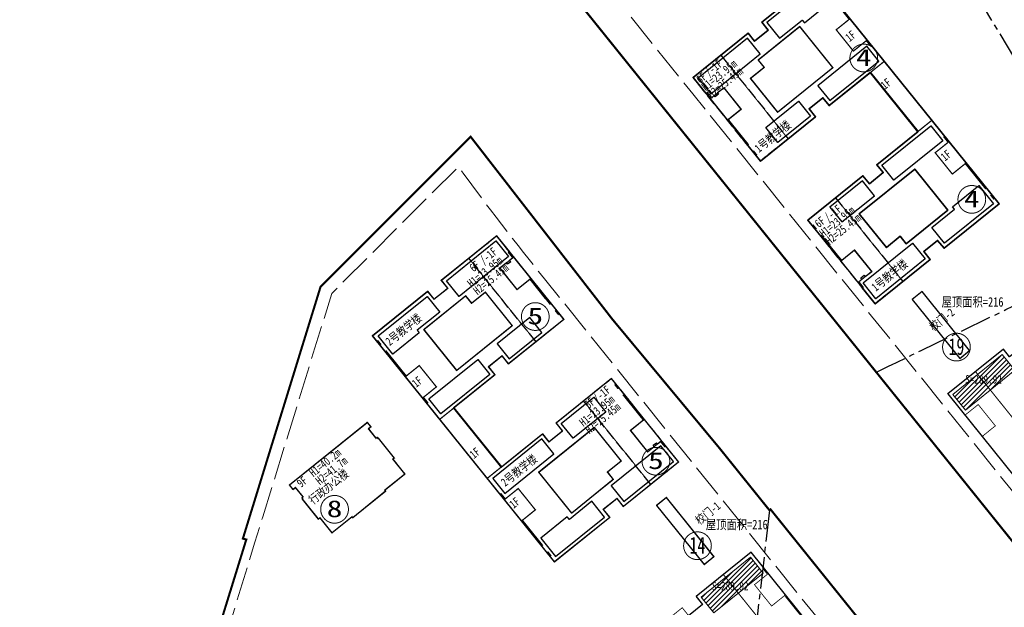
# Model space of a CAD drawing. Header units: millimetres. Extents: x 38389465 to 38395088, y 2473666 to 2480744.
# Tile 36 of 256: x 38393515 to 38393983, y 2476234 to 2476513. Entities that reach past the tile are written whole.
import ezdxf
from ezdxf.enums import TextEntityAlignment as Align

# ---------------------------------------------------------------- set-up
doc = ezdxf.new("R2010")
doc.units = ezdxf.units.MM
doc.header["$LTSCALE"] = 2
for name, pattern in [('0', [0]), ('CENTER2', [1.125, 0.75, -0.125, 0.125, -0.125]), ('DASH', [0.35, 0.25, -0.1]), ('X2', [10, 8, -2])]:
    doc.linetypes.add(name, pattern=pattern)
doc.layers.add('0核算', color=6, linetype='CONTINUOUS', plot=False)
for name, color, linetype in [('MJZJ', 7, 'CONTINUOUS'), ('w-二期建筑', 40, 'CONTINUOUS'), ('w-文字', 7, 'CONTINUOUS'), ('w-楼栋号', 4, 'CONTINUOUS'), ('w-用地红线', 1, 'CONTINUOUS'), ('一期建筑轮廓', 4, 'CONTINUOUS'), ('建筑占地', 3, 'CONTINUOUS'), ('远期建筑', 141, 'CONTINUOUS')]:
    doc.layers.add(name, color=color, linetype=linetype)
for name, color, linetype, lineweight in [('w-地下室边线', 5, 'CONTINUOUS', 9), ('w-屋顶绿化线', 126, 'CONTINUOUS', 9), ('建筑控制线', 6, '0', 9)]:
    doc.layers.add(name, color=color, linetype=linetype, lineweight=lineweight)
doc.styles.add('HZTXT', font='txt', dxfattribs={"width": 0.8})
doc.styles.add('中等线体', font='txt', dxfattribs={"width": 0.8})
doc.styles.add('宋体', font='txt', dxfattribs={"width": 0.8, "height": 8})
pattern_1 = [(45, (0, 0), (-1.1313708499, 1.1313708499), [])]

# ---------------------------------------------------------------- blocks, each defined once
blk = doc.blocks.new('fA$C7AE81329')
at = {"layer": '一期建筑轮廓', "const_width": 0.6, "flags": 128}
for points in [[(0, 138), (0, 134.5), (0.5, 134.5), (0.5, 132.4), (0, 132.4), (0, 128.2), (0.5, 128.2), (0.5, 113.6), (0, 113.6), (0, 113), (8.4, 113), (8.4, 100), (0, 100), (0, 99.5), (0.5, 99.5), (0.5, 96.8), (0, 96.8), (0, 87), (33.6, 87), (33.6, 91.85), (42, 91.85), (42, 87), (75.6, 87), (75.6, 90.5), (75.1, 90.5), (75.1, 92.6), (75.6, 92.6), (75.6, 96.8), (75.1, 96.8), (75.1, 111.4), (75.6, 111.4), (75.6, 112), (67.2, 112), (67.2, 125), (75.6, 125), (75.6, 125.5), (75.1, 125.5), (75.1, 128.2), (75.6, 128.2), (75.6, 138), (42, 138), (42, 133.15), (33.6, 133.15), (33.6, 138)], [(0, 138), (0, 99.5), (0.5, 99.5), (0.5, 96.8), (0, 96.8), (0, 96.8), (0, 96.8), (0, 87), (33.6, 87), (33.6, 91.85), (42, 91.85), (42, 87), (75.6, 87), (75.6, 100), (75.1, 100), (75.1, 111.4), (75.6, 111.4), (75.6, 112), (67.2, 112), (67.2, 125), (75.6, 125), (75.6, 125.5), (75.1, 125.5), (75.1, 128.2), (75.6, 128.2), (75.6, 138), (42, 138), (42, 133.15), (33.6, 133.15), (33.6, 138)], [(46.27, 120.5), (46.27, 125), (20.9, 125), (20.9, 100), (54.7, 100), (54.7, 120.5), (54.7, 120.5), (54.7, 120.5)], [(0, 87), (8.4, 87), (8.4, 51), (0, 51)], [(0, 0), (0, 3.5), (0.5, 3.5), (0.5, 5.6), (0, 5.6), (0, 9.8), (0.5, 9.8), (0.5, 24.4), (0, 24.4), (0, 25), (8.4, 25), (8.4, 38), (0, 38), (0, 38.5), (0.5, 38.5), (0.5, 41.2), (0, 41.2), (0, 51), (33.6, 51), (33.6, 46.15), (42, 46.15), (42, 51), (75.6, 51), (75.6, 47.5), (75.1, 47.5), (75.1, 45.4), (75.6, 45.4), (75.6, 41.2), (75.1, 41.2), (75.1, 26.6), (75.6, 26.6), (75.6, 26), (67.2, 26), (67.2, 13), (75.6, 13), (75.6, 12.5), (75.1, 12.5), (75.1, 9.8), (75.6, 9.8), (75.6, 0), (42, 0), (42, 4.85), (33.6, 4.85), (33.6, 0)], [(0, 0), (0, 38.5), (0.5, 38.5), (0.5, 41.2), (0, 41.2), (0, 41.2), (0, 41.2), (0, 51), (33.6, 51), (33.6, 46.15), (42, 46.15), (42, 51), (75.6, 51), (75.6, 38), (75.1, 38), (75.1, 26.6), (75.6, 26.6), (75.6, 26), (67.2, 26), (67.2, 13), (75.6, 13), (75.6, 12.5), (75.1, 12.5), (75.1, 9.8), (75.6, 9.8), (75.6, 0), (42, 0), (42, 4.85), (33.6, 4.85), (33.6, 0)], [(46.27, 17.5), (46.27, 13), (20.9, 13), (20.9, 38), (54.7, 38), (54.7, 17.5), (54.7, 17.5), (54.7, 17.5)]]:
    blk.add_lwpolyline(points, close=True, dxfattribs=at)
for points in [[(75.6, 125), (75.6, 112)], [(75.6, 26), (75.6, 13)]]:
    blk.add_lwpolyline(points, dxfattribs=at)
blk = doc.blocks.new('fuasiuikahnba')
at = {"layer": '一期建筑轮廓', "const_width": 0.6, "flags": 128}
for points in [[(0, 138), (0, 134.5), (0.5, 134.5), (0.5, 132.4), (0, 132.4), (0, 128.2), (0.5, 128.2), (0.5, 113.6), (0, 113.6), (0, 113), (8.4, 113), (8.4, 100), (0, 100), (0, 99.5), (0.5, 99.5), (0.5, 96.8), (0, 96.8), (0, 87), (33.6, 87), (33.6, 91.85), (42, 91.85), (42, 87), (75.6, 87), (75.6, 90.5), (75.1, 90.5), (75.1, 92.6), (75.6, 92.6), (75.6, 96.8), (75.1, 96.8), (75.1, 111.4), (75.6, 111.4), (75.6, 112), (67.2, 112), (67.2, 125), (75.6, 125), (75.6, 125.5), (75.1, 125.5), (75.1, 128.2), (75.6, 128.2), (75.6, 138), (42, 138), (42, 133.15), (33.6, 133.15), (33.6, 138)], [(0, 138), (0, 99.5), (0.5, 99.5), (0.5, 96.8), (0, 96.8), (0, 96.8), (0, 96.8), (0, 87), (33.6, 87), (33.6, 91.85), (42, 91.85), (42, 87), (75.6, 87), (75.6, 100), (75.1, 100), (75.1, 111.4), (75.6, 111.4), (75.6, 112), (67.2, 112), (67.2, 125), (75.6, 125), (75.6, 125.5), (75.1, 125.5), (75.1, 128.2), (75.6, 128.2), (75.6, 138), (42, 138), (42, 133.15), (33.6, 133.15), (33.6, 138)], [(46.27, 120.5), (46.27, 125), (20.9, 125), (20.9, 100), (54.7, 100), (54.7, 120.5), (54.7, 120.5), (54.7, 120.5)], [(0, 87), (8.4, 87), (8.4, 51), (0, 51)], [(0, 0), (0, 3.5), (0.5, 3.5), (0.5, 5.6), (0, 5.6), (0, 9.8), (0.5, 9.8), (0.5, 24.4), (0, 24.4), (0, 25), (8.4, 25), (8.4, 38), (0, 38), (0, 38.5), (0.5, 38.5), (0.5, 41.2), (0, 41.2), (0, 51), (33.6, 51), (33.6, 46.15), (42, 46.15), (42, 51), (75.6, 51), (75.6, 47.5), (75.1, 47.5), (75.1, 45.4), (75.6, 45.4), (75.6, 41.2), (75.1, 41.2), (75.1, 26.6), (75.6, 26.6), (75.6, 26), (67.2, 26), (67.2, 13), (75.6, 13), (75.6, 12.5), (75.1, 12.5), (75.1, 9.8), (75.6, 9.8), (75.6, 0), (42, 0), (42, 4.85), (33.6, 4.85), (33.6, 0)], [(0, 0), (0, 38.5), (0.5, 38.5), (0.5, 41.2), (0, 41.2), (0, 41.2), (0, 41.2), (0, 51), (33.6, 51), (33.6, 46.15), (42, 46.15), (42, 51), (75.6, 51), (75.6, 38), (75.1, 38), (75.1, 26.6), (75.6, 26.6), (75.6, 26), (67.2, 26), (67.2, 13), (75.6, 13), (75.6, 12.5), (75.1, 12.5), (75.1, 9.8), (75.6, 9.8), (75.6, 0), (42, 0), (42, 4.85), (33.6, 4.85), (33.6, 0)], [(46.27, 17.5), (46.27, 13), (20.9, 13), (20.9, 38), (54.7, 38), (54.7, 17.5), (54.7, 17.5), (54.7, 17.5)]]:
    blk.add_lwpolyline(points, close=True, dxfattribs=at)
for points in [[(75.6, 125), (75.6, 112)], [(75.6, 26), (75.6, 13)]]:
    blk.add_lwpolyline(points, dxfattribs=at)

msp = doc.modelspace()

# ---------------------------------------------------------------- hatches: boundary and pattern name
at = {"layer": 'MJZJ', "linetype": 'ByBlock'}
h = msp.add_hatch(dxfattribs=at)
h.set_pattern_fill('411B', color=256, scale=2, style=0)
h.set_pattern_definition(pattern_1)
h.paths.add_polyline_path([(38393982.21, 2476353.942), (38393958.686, 2476335.004), (38393964.706, 2476327.526), (38393988.23, 2476346.465)])
h = msp.add_hatch(dxfattribs=at)
h.set_pattern_fill('411B', color=256, scale=2, style=0)
h.set_pattern_definition(pattern_1)
h.paths.add_polyline_path([(38393839.048, 2476238.691), (38393862.572, 2476257.629), (38393868.592, 2476250.151), (38393845.068, 2476231.213)])

# ---------------------------------------------------------------- linework, layer by layer
at = {"layer": '0核算'}
for points in [[(38393894.16, 2476533.006), (38393867.988, 2476511.936), (38393871.03, 2476508.158), (38393864.487, 2476502.89), (38393861.445, 2476506.668), (38393835.273, 2476485.597), (38393867.256, 2476445.871), (38393893.428, 2476466.942), (38393890.386, 2476470.72), (38393896.929, 2476475.988), (38393899.971, 2476472.21), (38393919.444, 2476487.888), (38393942.02, 2476459.846), (38393922.547, 2476444.169), (38393925.588, 2476440.391), (38393919.045, 2476435.123), (38393916.004, 2476438.901), (38393889.832, 2476417.83), (38393921.814, 2476378.105), (38393947.986, 2476399.175), (38393944.945, 2476402.953), (38393951.488, 2476408.221), (38393954.529, 2476404.443), (38393980.701, 2476425.514)], [(38393835.273, 2476485.597), (38393861.445, 2476506.668), (38393864.487, 2476502.89), (38393871.03, 2476508.158), (38393867.988, 2476511.936), (38393894.16, 2476533.006), (38393980.701, 2476425.514), (38393954.529, 2476404.443), (38393951.488, 2476408.221), (38393944.945, 2476402.953), (38393947.986, 2476399.175), (38393921.814, 2476378.105), (38393915.669, 2476385.738), (38393916.058, 2476386.052), (38393914.051, 2476388.544), (38393915.531, 2476389.736), (38393915.03, 2476390.359), (38393916.587, 2476391.613), (38393917.089, 2476390.99), (38393920.205, 2476393.498), (38393912.052, 2476403.624), (38393905.899, 2476398.67), (38393898.562, 2476407.784), (38393898.172, 2476407.47), (38393889.832, 2476417.83), (38393916.004, 2476438.901), (38393919.045, 2476435.123), (38393925.588, 2476440.391), (38393922.547, 2476444.169), (38393942.02, 2476459.846), (38393919.444, 2476487.888), (38393899.971, 2476472.21), (38393896.929, 2476475.988), (38393890.386, 2476470.72), (38393893.428, 2476466.942), (38393867.256, 2476445.871), (38393858.915, 2476456.231), (38393859.305, 2476456.545), (38393851.967, 2476465.658), (38393858.121, 2476470.612), (38393849.968, 2476480.739), (38393846.853, 2476478.23), (38393847.354, 2476477.607), (38393845.797, 2476476.353), (38393845.295, 2476476.976), (38393843.815, 2476475.784), (38393841.808, 2476478.277), (38393841.419, 2476477.963)], [(38393862.527, 2476485.072), (38393875.383, 2476469.104), (38393901.711, 2476490.301), (38393886.033, 2476509.774), (38393866.271, 2476493.864), (38393869.093, 2476490.359)], [(38393927.119, 2476404.842), (38393914.264, 2476420.811), (38393940.592, 2476442.007), (38393956.269, 2476422.534), (38393936.508, 2476406.624), (38393933.686, 2476410.129)], [(38393643.469, 2476292.02), (38393680.39, 2476321.745), (38393682.146, 2476319.564), (38393680.977, 2476318.623), (38393684.552, 2476314.183), (38393685.097, 2476314.622), (38393685.474, 2476314.155), (38393685.629, 2476314.28), (38393693.28, 2476304.777), (38393692.579, 2476304.213), (38393696.906, 2476298.838), (38393698.286, 2476297.124), (38393688.783, 2476289.474), (38393689.159, 2476289.006), (38393673.58, 2476276.464), (38393673.204, 2476276.932), (38393663.701, 2476269.281), (38393657.995, 2476276.369), (38393657.293, 2476275.805), (38393649.643, 2476285.308), (38393649.799, 2476285.433), (38393649.422, 2476285.9), (38393649.968, 2476286.339), (38393646.393, 2476290.779), (38393645.225, 2476289.839)]]:
    msp.add_lwpolyline(points, close=True, dxfattribs=at)
at = {"layer": '0核算', "color": 3}
for points in [[(38393893.668, 2476530.428), (38393870.378, 2476511.677), (38393876.399, 2476504.2), (38393887.148, 2476512.854), (38393888.151, 2476511.608), (38393900.692, 2476521.704)], [(38393861.187, 2476504.278), (38393837.663, 2476485.339), (38393843.684, 2476477.861), (38393867.207, 2476496.8)], [(38393900.229, 2476474.6), (38393923.519, 2476493.351), (38393917.812, 2476500.439), (38393894.522, 2476481.689)], [(38393869.83, 2476461.809), (38393885.331, 2476474.289), (38393891.037, 2476467.2), (38393875.537, 2476454.721)], [(38393924.937, 2476443.911), (38393948.227, 2476462.661), (38393953.934, 2476455.573), (38393930.644, 2476436.822)], [(38393905.952, 2476416.943), (38393921.452, 2476429.422), (38393915.746, 2476436.511), (38393900.245, 2476424.031)], [(38393978.077, 2476425.584), (38393954.787, 2476406.833), (38393948.767, 2476414.311), (38393959.516, 2476422.965), (38393958.513, 2476424.212), (38393971.054, 2476434.308)], [(38393718.022, 2476389.017), (38393741.546, 2476407.955), (38393747.566, 2476400.478), (38393724.042, 2476381.539)], [(38393945.596, 2476399.434), (38393922.072, 2476380.495), (38393916.052, 2476387.973), (38393939.576, 2476406.911)], [(38393685.541, 2476362.866), (38393708.831, 2476381.617), (38393714.851, 2476374.139), (38393704.102, 2476365.485), (38393705.105, 2476364.239), (38393692.564, 2476354.142)], [(38393757.667, 2476371.507), (38393742.166, 2476359.028), (38393747.873, 2476351.94), (38393763.373, 2476364.419)], [(38393738.681, 2476344.54), (38393715.391, 2476325.789), (38393709.684, 2476332.877), (38393732.974, 2476351.628)], [(38393793.788, 2476326.641), (38393778.287, 2476314.161), (38393772.581, 2476321.25), (38393788.081, 2476333.729)], [(38393763.389, 2476313.85), (38393740.099, 2476295.099), (38393745.806, 2476288.011), (38393769.096, 2476306.762)], [(38393802.431, 2476284.173), (38393825.955, 2476303.111), (38393819.935, 2476310.589), (38393796.411, 2476291.65)], [(38393769.95, 2476258.022), (38393793.24, 2476276.773), (38393787.219, 2476284.25), (38393776.47, 2476275.596), (38393775.467, 2476276.843), (38393762.926, 2476266.746)]]:
    msp.add_lwpolyline(points, close=True, dxfattribs=at)
at = {"layer": '0核算', "linetype": 'DASH', "ltscale": 10}
for points in [[(38393835.273, 2476485.597), (38393848.437, 2476496.195), (38393880.42, 2476456.47), (38393867.256, 2476445.871)], [(38393889.832, 2476417.83), (38393902.996, 2476428.428), (38393934.978, 2476388.703), (38393921.814, 2476378.105)]]:
    msp.add_lwpolyline(points, close=True, dxfattribs=at)
at = {"layer": '0核算', "color": 6}
for points in [[(38393682.917, 2476362.936), (38393709.089, 2476384.007), (38393712.13, 2476380.229), (38393718.673, 2476385.497), (38393715.632, 2476389.275), (38393741.804, 2476410.346), (38393747.95, 2476402.712), (38393747.56, 2476402.399), (38393749.567, 2476399.906), (38393748.087, 2476398.714), (38393748.589, 2476398.091), (38393747.031, 2476396.837), (38393746.529, 2476397.46), (38393743.413, 2476394.952), (38393751.566, 2476384.826), (38393757.719, 2476389.78), (38393765.056, 2476380.666), (38393765.446, 2476380.98), (38393773.786, 2476370.62), (38393747.614, 2476349.549), (38393744.573, 2476353.327), (38393738.03, 2476348.059), (38393741.071, 2476344.282), (38393721.754, 2476328.729), (38393721.598, 2476328.604), (38393744.174, 2476300.562), (38393763.647, 2476316.24), (38393766.689, 2476312.462), (38393773.232, 2476317.73), (38393770.19, 2476321.508), (38393796.362, 2476342.579), (38393804.703, 2476332.219), (38393804.314, 2476331.905), (38393811.651, 2476322.792), (38393805.497, 2476317.838), (38393813.65, 2476307.712), (38393816.765, 2476310.22), (38393816.264, 2476310.843), (38393817.822, 2476312.097), (38393818.323, 2476311.474), (38393819.803, 2476312.666), (38393821.81, 2476310.173), (38393822.199, 2476310.487), (38393828.345, 2476302.853), (38393802.173, 2476281.782), (38393799.132, 2476285.56), (38393792.589, 2476280.292), (38393795.63, 2476276.515), (38393769.458, 2476255.444)], [(38393773.786, 2476370.62), (38393760.623, 2476360.022), (38393747.614, 2476349.549), (38393744.573, 2476353.327), (38393738.03, 2476348.059), (38393741.071, 2476344.282), (38393721.598, 2476328.604), (38393744.174, 2476300.562), (38393763.647, 2476316.24), (38393766.689, 2476312.462), (38393773.232, 2476317.73), (38393770.19, 2476321.508), (38393796.362, 2476342.579), (38393828.345, 2476302.853), (38393815.181, 2476292.255), (38393802.173, 2476281.782), (38393799.132, 2476285.56), (38393792.589, 2476280.292), (38393795.63, 2476276.515), (38393769.458, 2476255.444), (38393682.917, 2476362.936), (38393709.089, 2476384.007), (38393712.13, 2476380.229), (38393718.673, 2476385.497), (38393715.632, 2476389.275), (38393741.804, 2476410.346)], [(38393707.349, 2476365.917), (38393727.11, 2476381.826), (38393729.932, 2476378.321), (38393736.499, 2476383.608), (38393749.354, 2476367.64), (38393723.027, 2476346.443)], [(38393788.235, 2476319.346), (38393801.091, 2476303.378), (38393794.525, 2476298.091), (38393797.347, 2476294.586), (38393777.585, 2476278.676), (38393761.907, 2476298.15)]]:
    msp.add_lwpolyline(points, close=True, dxfattribs=at)
at = {"layer": '0核算', "color": 6, "linetype": 'DASH', "ltscale": 10}
for points in [[(38393728.64, 2476399.747), (38393741.804, 2476410.346), (38393773.786, 2476370.62), (38393760.623, 2476360.022)], [(38393783.199, 2476331.981), (38393796.362, 2476342.579), (38393828.345, 2476302.853), (38393815.181, 2476292.255)]]:
    msp.add_lwpolyline(points, close=True, dxfattribs=at)
at = {"layer": 'w-二期建筑', "ltscale": 5, "const_width": 0.4, "flags": 128}
for points in [[(38393988.286, 2476295.537), (38394014.692, 2476316.795), (38394011.651, 2476320.573), (38394017.726, 2476325.465), (38394020.768, 2476321.687), (38394048.654, 2476344.137), (38394016.672, 2476383.863), (38393988.786, 2476361.412), (38393991.764, 2476357.713), (38393985.689, 2476352.821), (38393982.71, 2476356.521), (38393956.304, 2476335.263)], [(38393879.137, 2476239.756), (38393872.594, 2476234.489), (38393864.442, 2476244.615), (38393870.985, 2476249.882)]]:
    msp.add_lwpolyline(points, close=True, dxfattribs=at)
for points in [[(38393972.615, 2476315.016), (38393978.918, 2476320.09), (38393970.766, 2476330.216), (38393964.463, 2476325.142)], [(38393888.279, 2476227.603), (38393879.124, 2476238.975), (38393879.513, 2476239.289), (38393879.137, 2476239.756), (38393872.594, 2476234.489), (38393864.442, 2476244.615), (38393870.985, 2476249.882), (38393870.671, 2476250.272), (38393870.282, 2476249.958), (38393868.589, 2476252.062), (38393868.978, 2476252.375), (38393862.833, 2476260.009), (38393836.66, 2476238.939), (38393839.701, 2476235.161), (38393833.158, 2476229.893), (38393830.117, 2476233.671), (38393803.944, 2476212.601)], [(38393886.273, 2476230.095), (38393879.124, 2476238.975), (38393879.513, 2476239.289), (38393879.137, 2476239.756), (38393872.594, 2476234.489), (38393864.442, 2476244.615), (38393870.985, 2476249.882), (38393870.671, 2476250.272), (38393870.282, 2476249.958), (38393868.589, 2476252.062), (38393868.978, 2476252.375), (38393862.833, 2476260.009), (38393836.66, 2476238.939), (38393839.701, 2476235.161), (38393833.158, 2476229.893), (38393830.117, 2476233.671), (38393803.944, 2476212.601)], [(38393879.137, 2476239.756), (38393870.985, 2476249.882)]]:
    msp.add_lwpolyline(points, dxfattribs=at)
at = {"layer": 'w-二期建筑', "ltscale": 5, "flags": 128}
for points in [[(38393964.305, 2476293.433), (38393957.406, 2476302.002)], [(38393895.086, 2476251.83), (38393901.989, 2476243.265)]]:
    msp.add_lwpolyline(points, dxfattribs=at)
at = {"layer": 'w-地下室边线', "linetype": 'DASH', "ltscale": 5, "const_width": 0.5, "flags": 128}
for points in [[(38393835.273, 2476485.607), (38393848.437, 2476496.205), (38393880.42, 2476456.48), (38393867.256, 2476445.882)], [(38393889.832, 2476417.84), (38393902.996, 2476428.438), (38393934.978, 2476388.713), (38393921.814, 2476378.115)], [(38393741.804, 2476410.356), (38393728.64, 2476399.758), (38393760.623, 2476360.032), (38393773.786, 2476370.63)], [(38394001.453, 2476306.147), (38393988.288, 2476295.548), (38393956.306, 2476335.274), (38393969.47, 2476345.872)], [(38393796.362, 2476342.589), (38393783.199, 2476331.991), (38393815.181, 2476292.265), (38393828.345, 2476302.863)], [(38393862.836, 2476260.022), (38393849.672, 2476249.424), (38393936.214, 2476141.932), (38393949.377, 2476152.53)]]:
    msp.add_lwpolyline(points, close=True, dxfattribs=at)
at = {"layer": 'w-屋顶绿化线'}
for points in [[(38393893.668, 2476530.428), (38393870.378, 2476511.677), (38393876.399, 2476504.2), (38393887.148, 2476512.854), (38393888.151, 2476511.608), (38393900.692, 2476521.704)], [(38393861.187, 2476504.278), (38393837.663, 2476485.339), (38393843.684, 2476477.861), (38393867.207, 2476496.8)], [(38393900.229, 2476474.6), (38393923.519, 2476493.351), (38393917.812, 2476500.439), (38393894.522, 2476481.689)], [(38393869.83, 2476461.809), (38393885.331, 2476474.289), (38393891.037, 2476467.2), (38393875.537, 2476454.721)], [(38393924.937, 2476443.911), (38393948.227, 2476462.661), (38393953.934, 2476455.573), (38393930.644, 2476436.822)], [(38393905.952, 2476416.943), (38393921.452, 2476429.422), (38393915.746, 2476436.511), (38393900.245, 2476424.031)], [(38393978.079, 2476425.583), (38393954.789, 2476406.832), (38393948.769, 2476414.31), (38393959.518, 2476422.964), (38393958.515, 2476424.21), (38393971.055, 2476434.307)], [(38393718.022, 2476389.017), (38393741.546, 2476407.955), (38393747.566, 2476400.478), (38393724.042, 2476381.539)], [(38393945.596, 2476399.434), (38393922.072, 2476380.495), (38393916.052, 2476387.973), (38393939.576, 2476406.911)], [(38393685.541, 2476362.866), (38393708.831, 2476381.617), (38393714.851, 2476374.139), (38393704.102, 2476365.485), (38393705.105, 2476364.239), (38393692.564, 2476354.142)], [(38393757.667, 2476371.507), (38393742.166, 2476359.028), (38393747.873, 2476351.94), (38393763.373, 2476364.419)], [(38393738.681, 2476344.54), (38393715.391, 2476325.789), (38393709.684, 2476332.877), (38393732.974, 2476351.628)], [(38393982.21, 2476353.942), (38393958.686, 2476335.004), (38393964.706, 2476327.526), (38393988.23, 2476346.465)], [(38393793.788, 2476326.641), (38393778.287, 2476314.161), (38393772.581, 2476321.25), (38393788.081, 2476333.729)], [(38393763.389, 2476313.85), (38393740.099, 2476295.099), (38393745.806, 2476288.011), (38393769.096, 2476306.762)], [(38393802.431, 2476284.173), (38393825.955, 2476303.111), (38393819.935, 2476310.589), (38393796.411, 2476291.65)], [(38393769.95, 2476258.022), (38393793.24, 2476276.773), (38393787.219, 2476284.25), (38393776.47, 2476275.596), (38393775.467, 2476276.843), (38393762.926, 2476266.746)], [(38393839.048, 2476238.691), (38393862.572, 2476257.629), (38393868.592, 2476250.151), (38393845.068, 2476231.213)]]:
    msp.add_lwpolyline(points, close=True, dxfattribs=at)
at = {"layer": 'w-楼栋号', "color": 3, "linetype": 'Continuous', "const_width": 0.471}
for points in [[(38393922.983, 2476494.846, 1), (38393909.806, 2476494.846, 1)], [(38393974.316, 2476427.691, 1), (38393961.14, 2476427.691, 1)], [(38393766.874, 2476372.023, 1), (38393753.698, 2476372.023, 1)], [(38393824.183, 2476303.285, 1), (38393811.006, 2476303.285, 1)], [(38393671.484, 2476280.434, 1), (38393658.307, 2476280.434, 1)], [(38393843.95, 2476263.13, 1), (38393830.774, 2476263.13, 1)]]:
    msp.add_lwpolyline(points, format="xyb", close=True, dxfattribs=at)
at = {"layer": 'w-楼栋号', "linetype": 'Continuous', "const_width": 0.471}
msp.add_lwpolyline([(38393967.022, 2476357.506, 1), (38393953.846, 2476357.506, 1)], format="xyb", close=True, dxfattribs=at)
at = {"layer": 'w-用地红线', "linetype": 'CENTER2', "ltscale": 10, "const_width": 1, "flags": 128}
for points in [[(38393859.738, 2476708.042), (38393859.731, 2476708.053), (38393855.932, 2476714.364), (38393874.694, 2476721.66), (38393893.701, 2476728.288), (38393894.11, 2476728.423), (38393894.714, 2476728.621), (38393895.317, 2476728.818), (38393895.922, 2476729.015), (38393896.526, 2476729.211), (38393897.131, 2476729.407), (38393897.736, 2476729.602), (38393898.342, 2476729.796), (38393898.948, 2476729.99), (38393899.554, 2476730.183), (38393900.146, 2476730.371), (38393900.754, 2476730.563), (38393901.361, 2476730.755), (38393901.969, 2476730.946), (38393902.577, 2476731.137), (38393903.186, 2476731.327), (38393903.795, 2476731.516), (38393904.404, 2476731.705), (38393905.014, 2476731.893), (38393905.624, 2476732.081), (38393906.234, 2476732.269), (38393906.845, 2476732.456), (38393907.456, 2476732.642), (38393908.068, 2476732.828), (38393908.679, 2476733.013), (38393909.292, 2476733.198), (38393909.904, 2476733.382), (38393910.517, 2476733.566), (38393911.13, 2476733.749), (38393911.744, 2476733.932), (38393912.357, 2476734.115), (38393912.972, 2476734.296), (38393913.586, 2476734.478), (38393914.201, 2476734.659), (38393914.816, 2476734.839), (38393915.432, 2476735.019), (38393916.048, 2476735.198), (38393916.664, 2476735.377), (38393917.28, 2476735.556), (38393917.897, 2476735.734), (38393918.514, 2476735.912), (38393918.736, 2476735.976), (38393919.132, 2476736.089), (38393919.75, 2476736.266), (38393920.368, 2476736.442), (38393920.986, 2476736.618), (38393921.605, 2476736.793), (38393922.224, 2476736.968), (38393922.844, 2476737.143), (38393923.463, 2476737.317), (38393924.083, 2476737.49), (38393924.704, 2476737.664), (38393925.324, 2476737.837), (38393925.945, 2476738.009), (38393926.566, 2476738.181), (38393927.188, 2476738.353), (38393927.81, 2476738.524), (38393928.432, 2476738.695), (38393929.055, 2476738.865), (38393929.677, 2476739.035), (38393930.3, 2476739.205), (38393930.924, 2476739.374), (38393931.547, 2476739.543), (38393932.171, 2476739.711), (38393932.796, 2476739.879), (38393933.42, 2476740.047), (38393934.045, 2476740.214), (38393934.67, 2476740.381), (38393935.295, 2476740.548), (38393935.921, 2476740.714), (38393936.547, 2476740.88), (38393937.173, 2476741.046), (38393937.8, 2476741.211), (38393938.427, 2476741.376), (38393939.054, 2476741.541), (38393939.681, 2476741.705), (38393940.309, 2476741.869), (38393940.937, 2476742.032), (38393941.565, 2476742.195), (38393942.194, 2476742.358), (38393942.822, 2476742.521), (38393943.451, 2476742.683), (38393944.081, 2476742.845), (38393944.71, 2476743.007), (38393945.34, 2476743.168), (38393945.97, 2476743.329), (38393946.601, 2476743.49), (38393947.231, 2476743.65), (38393947.862, 2476743.81), (38393948.493, 2476743.97), (38393949.125, 2476744.13), (38393949.756, 2476744.289), (38393950.388, 2476744.448), (38393951.021, 2476744.607), (38393952.286, 2476744.924), (38393952.919, 2476745.082), (38393954.186, 2476745.397), (38393954.819, 2476745.554), (38393956.088, 2476745.868), (38393956.722, 2476746.024), (38393957.992, 2476746.337), (38393958.627, 2476746.493), (38393959.898, 2476746.803), (38393960.534, 2476746.959), (38393961.807, 2476747.268), (38393963.081, 2476747.577), (38393964.355, 2476747.885), (38393965.631, 2476748.193), (38393966.907, 2476748.499), (38393968.185, 2476748.805), (38393969.463, 2476749.11), (38393970.742, 2476749.415), (38393972.022, 2476749.719), (38393973.303, 2476750.022), (38393974.585, 2476750.325), (38393975.868, 2476750.628), (38393977.152, 2476750.929), (38393978.436, 2476751.231), (38393978.718, 2476751.297), (38393977.403, 2476745.188), (38393977.622, 2476744.214), (38393977.805, 2476743.398), (38394027.164, 2476759.929), (38394049.89, 2476766.158), (38394051.537, 2476766.609), (38394060.229, 2476768.991), (38394060.245, 2476768.995), (38394090.226, 2476776.725), (38394099.166, 2476779.03), (38394102.337, 2476779.759), (38394105.816, 2476780.559), (38394107.426, 2476780.828), (38394114.984, 2476782.631), (38394119.236, 2476783.646), (38394151.974, 2476791.174), (38394153.282, 2476785.541), (38394154.25, 2476781.373), (38394154.775, 2476779.114), (38394155.37, 2476776.553), (38394156.453, 2476771.89), (38394157.481, 2476767.465), (38394182.809, 2476658.41), (38394185.122, 2476648.453), (38394185.79, 2476645.579), (38394186.026, 2476644.562), (38394186.146, 2476644.046), (38394198.773, 2476589.681), (38394200.426, 2476582.562), (38394201.969, 2476575.92), (38394222.454, 2476487.718), (38394227.127, 2476467.601), (38394227.897, 2476464.286), (38394228.416, 2476462.048), (38394241.257, 2476406.764), (38394244.481, 2476392.882), (38394245.041, 2476390.47), (38394252.412, 2476358.736), (38394257.574, 2476336.509), (38394259.938, 2476326.33), (38394260.94, 2476317.138), (38394239.964, 2476296.526), (38394131.858, 2476190.294), (38394123.042, 2476181.631), (38394114.409, 2476173.148), (38394086.333, 2476145.558), (38394079.444, 2476153.247), (38394070.015, 2476163.772), (38394056.053, 2476180.035), (38394054.085, 2476182.327), (38394052.332, 2476184.458), (38394038.549, 2476201.212), (38394034.403, 2476206.362), (38393935.313, 2476329.445), (38393930.063, 2476335.965), (38393922.31, 2476345.596), (38393869.791, 2476410.832), (38393856.47, 2476427.378), (38393823.475, 2476468.362), (38393725.829, 2476589.651), (38393724.689, 2476591.066), (38393716.817, 2476605.057), (38393714.119, 2476620.79), (38393714.219, 2476621.3), (38393715.742, 2476629.054), (38393717.85, 2476639.783), (38393720.125, 2476643.137), (38393722.231, 2476646.243), (38393728.516, 2476655.51), (38393744.622, 2476665.876), (38393802.231, 2476687.655), (38393859.735, 2476708.047)], [(38393859.738, 2476708.042), (38393859.731, 2476708.053), (38393855.932, 2476714.364), (38393874.694, 2476721.66), (38393893.701, 2476728.288), (38393894.11, 2476728.423), (38393894.714, 2476728.621), (38393895.317, 2476728.818), (38393895.922, 2476729.015), (38393896.526, 2476729.211), (38393897.131, 2476729.407), (38393897.736, 2476729.602), (38393898.342, 2476729.796), (38393898.948, 2476729.99), (38393899.554, 2476730.183), (38393900.146, 2476730.371), (38393900.754, 2476730.563), (38393901.361, 2476730.755), (38393901.969, 2476730.946), (38393902.577, 2476731.137), (38393903.186, 2476731.327), (38393903.795, 2476731.516), (38393904.404, 2476731.705), (38393905.014, 2476731.893), (38393905.624, 2476732.081), (38393906.234, 2476732.269), (38393906.845, 2476732.456), (38393907.456, 2476732.642), (38393908.068, 2476732.828), (38393908.679, 2476733.013), (38393909.292, 2476733.198), (38393909.904, 2476733.382), (38393910.517, 2476733.566), (38393911.13, 2476733.749), (38393911.744, 2476733.932), (38393912.357, 2476734.115), (38393912.972, 2476734.296), (38393913.586, 2476734.478), (38393914.201, 2476734.659), (38393914.816, 2476734.839), (38393915.432, 2476735.019), (38393916.048, 2476735.198), (38393916.664, 2476735.377), (38393917.28, 2476735.556), (38393917.897, 2476735.734), (38393918.514, 2476735.912), (38393918.736, 2476735.976), (38393919.132, 2476736.089), (38393919.75, 2476736.266), (38393920.368, 2476736.442), (38393920.986, 2476736.618), (38393921.605, 2476736.793), (38393922.224, 2476736.968), (38393922.844, 2476737.143), (38393923.463, 2476737.317), (38393924.083, 2476737.49), (38393924.704, 2476737.664), (38393925.324, 2476737.837), (38393925.945, 2476738.009), (38393926.566, 2476738.181), (38393927.188, 2476738.353), (38393927.81, 2476738.524), (38393928.432, 2476738.695), (38393929.055, 2476738.865), (38393929.677, 2476739.035), (38393930.3, 2476739.205), (38393930.924, 2476739.374), (38393931.547, 2476739.543), (38393932.171, 2476739.711), (38393932.796, 2476739.879), (38393933.42, 2476740.047), (38393934.045, 2476740.214), (38393934.67, 2476740.381), (38393935.295, 2476740.548), (38393935.921, 2476740.714), (38393936.547, 2476740.88), (38393937.173, 2476741.046), (38393937.8, 2476741.211), (38393938.427, 2476741.376), (38393939.054, 2476741.541), (38393939.681, 2476741.705), (38393940.309, 2476741.869), (38393940.937, 2476742.032), (38393941.565, 2476742.195), (38393942.194, 2476742.358), (38393942.822, 2476742.521), (38393943.451, 2476742.683), (38393944.081, 2476742.845), (38393944.71, 2476743.007), (38393945.34, 2476743.168), (38393945.97, 2476743.329), (38393946.601, 2476743.49), (38393947.231, 2476743.65), (38393947.862, 2476743.81), (38393948.493, 2476743.97), (38393949.125, 2476744.13), (38393949.756, 2476744.289), (38393950.388, 2476744.448), (38393951.021, 2476744.607), (38393952.286, 2476744.924), (38393952.919, 2476745.082), (38393954.186, 2476745.397), (38393954.819, 2476745.554), (38393956.088, 2476745.868), (38393956.722, 2476746.024), (38393957.992, 2476746.337), (38393958.627, 2476746.493), (38393959.898, 2476746.803), (38393960.534, 2476746.959), (38393961.807, 2476747.268), (38393963.081, 2476747.577), (38393964.355, 2476747.885), (38393965.631, 2476748.193), (38393966.907, 2476748.499), (38393968.185, 2476748.805), (38393969.463, 2476749.11), (38393970.742, 2476749.415), (38393972.022, 2476749.719), (38393973.303, 2476750.022), (38393974.585, 2476750.325), (38393975.868, 2476750.628), (38393977.152, 2476750.929), (38393978.436, 2476751.231), (38393978.718, 2476751.297), (38393977.403, 2476745.188), (38393977.622, 2476744.214), (38393977.805, 2476743.398), (38394027.164, 2476759.929), (38394049.89, 2476766.158), (38394051.537, 2476766.609), (38394060.229, 2476768.991), (38394060.245, 2476768.995), (38394090.226, 2476776.725), (38394099.166, 2476779.03), (38394102.337, 2476779.759), (38394105.816, 2476780.559), (38394107.426, 2476780.828), (38394114.984, 2476782.631), (38394119.236, 2476783.646), (38394151.974, 2476791.174), (38394153.282, 2476785.541), (38394154.25, 2476781.373), (38394154.775, 2476779.114), (38394155.37, 2476776.553), (38394156.453, 2476771.89), (38394157.481, 2476767.465), (38394182.809, 2476658.41), (38394185.122, 2476648.453), (38394185.79, 2476645.579), (38394186.026, 2476644.562), (38394186.146, 2476644.046), (38394198.773, 2476589.681), (38394200.426, 2476582.562), (38394201.969, 2476575.92), (38394222.454, 2476487.718), (38394227.127, 2476467.601), (38394227.897, 2476464.286), (38394228.416, 2476462.048), (38394241.257, 2476406.764), (38394244.481, 2476392.882), (38394245.041, 2476390.47), (38394252.412, 2476358.736), (38394257.574, 2476336.509), (38394259.938, 2476326.33), (38394260.94, 2476317.138), (38394239.964, 2476296.526), (38394131.858, 2476190.294), (38394123.042, 2476181.631), (38394114.409, 2476173.148), (38394086.333, 2476145.558), (38394079.444, 2476153.247), (38394070.015, 2476163.772), (38394056.053, 2476180.035), (38394054.085, 2476182.327), (38394052.332, 2476184.458), (38394038.549, 2476201.212), (38394034.403, 2476206.362), (38393935.313, 2476329.445), (38393930.063, 2476335.965), (38393922.31, 2476345.596), (38393869.791, 2476410.832), (38393856.47, 2476427.378), (38393823.475, 2476468.362), (38393725.829, 2476589.651), (38393724.689, 2476591.066), (38393716.817, 2476605.057), (38393714.119, 2476620.79), (38393714.219, 2476621.3), (38393715.742, 2476629.054), (38393717.85, 2476639.783), (38393720.125, 2476643.137), (38393722.231, 2476646.243), (38393728.516, 2476655.51), (38393744.622, 2476665.876), (38393802.231, 2476687.655), (38393859.735, 2476708.047)], [(38393871.553, 2476280.005), (38393871.564, 2476280.014), (38393872.069, 2476280.421), (38393888.98, 2476259.415), (38393976.214, 2476151.06), (38393993.432, 2476130.145), (38394011.102, 2476109.611), (38394029.217, 2476089.469), (38394028.713, 2476088.973), (38394027.324, 2476087.609), (38394026.226, 2476086.53), (38393995.771, 2476056.603), (38393987.184, 2476048.164), (38393917.042, 2475979.238), (38393904.043, 2475966.465), (38393876.049, 2475938.957), (38393766.336, 2475831.146), (38393761.28, 2475826.178), (38393751.733, 2475823.353), (38393741.618, 2475818.381), (38393734.93, 2475815.936), (38393724.438, 2475813.547), (38393718.484, 2475811.032), (38393714.566, 2475809.377), (38393710.453, 2475807.039), (38393707.77, 2475806.039), (38393707.706, 2475806.015), (38393693.569, 2475799.494), (38393693.411, 2475799.421), (38393687.608, 2475797.785), (38393685.683, 2475797.242), (38393678.578, 2475797.267), (38393669.749, 2475794.912), (38393666.791, 2475795.793), (38393666.777, 2475795.797), (38393666.685, 2475795.802), (38393666.65, 2475795.794), (38393666.501, 2475795.759), (38393658.299, 2475796.229), (38393643.172, 2475801.675), (38393631.608, 2475808.197), (38393630.686, 2475808.464), (38393627.79, 2475809.015), (38393620.244, 2475810.185), (38393618.861, 2475809.981), (38393605.383, 2475809.811), (38393604.754, 2475809.434), (38393601.093, 2475809.733), (38393601.257, 2475808.988), (38393601.12, 2475808.084), (38393601.107, 2475807.999), (38393600.986, 2475807.532), (38393600.297, 2475807.305), (38393597.271, 2475808.542), (38393591.065, 2475811.079), (38393578.348, 2475816.277), (38393574.952, 2475819.011), (38393571.969, 2475821.412), (38393571.699, 2475821.439), (38393561.705, 2475818.629), (38393550.152, 2475814.246), (38393544.919, 2475815.269), (38393540.581, 2475816.118), (38393533.219, 2475823.144), (38393529.729, 2475825.916), (38393528.922, 2475827.367), (38393522.894, 2475827.997), (38393518.323, 2475829.879), (38393515.768, 2475834.115), (38393516.172, 2475841.847), (38393517.789, 2475853.24), (38393522.054, 2475883.581), (38393523.509, 2475889.553), (38393524.609, 2475894.069), (38393526.29, 2475897.665), (38393527.412, 2475897.887), (38393529.957, 2475898.389), (38393521.143, 2475914.812), (38393539.108, 2475925.046), (38393524.2, 2475951.216), (38393558.849, 2476062.961), (38393559.368, 2476064.636), (38393604.465, 2476088.45), (38393615.711, 2476124.861), (38393591.928, 2476169.9), (38393600.641, 2476198.14), (38393600.578, 2476199.284), (38393606.117, 2476217.237), (38393607.511, 2476216.067), (38393612.124, 2476231.096), (38393622.939, 2476266.066), (38393621.689, 2476266.418), (38393621.334, 2476266.55), (38393622.405, 2476270.022), (38393625.057, 2476278.617), (38393658.249, 2476386.19), (38393693.892, 2476421.833), (38393729.535, 2476457.475), (38393796.942, 2476370.701), (38393847.941, 2476309.334), (38393871.553, 2476280.005)]]:
    msp.add_lwpolyline(points, close=True, dxfattribs=at)
at = {"layer": 'w-用地红线', "linetype": 'CENTER2', "ltscale": 10, "flags": 128}
msp.add_lwpolyline([(38393922.31, 2476345.596), (38393922.689, 2476345.779), (38393925.3, 2476347.038), (38393928.751, 2476348.701), (38393929.239, 2476348.936), (38393939.583, 2476353.923), (38393943.672, 2476355.895), (38393950.458, 2476359.167), (38393983.941, 2476375.311), (38394038.432, 2476401.509), (38394042.945, 2476403.679), (38394042.942, 2476403.684), (38394042.932, 2476403.7), (38394031.916, 2476422.003), (38394016.218, 2476448.083), (38394011.285, 2476448.958), (38394007.849, 2476449.638), (38394001.093, 2476451.649), (38393997.059, 2476454.204), (38393993.384, 2476459.461), (38393990.823, 2476468.112), (38393989.378, 2476477.105), (38393988.446, 2476486.744), (38393989.935, 2476491.745), (38393988.177, 2476494.667), (38393931.881, 2476588.19), (38393912.798, 2476619.892), (38393859.738, 2476708.042), (38393859.731, 2476708.053), (38393855.932, 2476714.364)], dxfattribs=at)
at = {"layer": 'w-用地红线', "linetype": 'CENTER2', "ltscale": 10}
msp.add_lwpolyline([(38393871.553, 2476280.005), (38393861.602, 2476193.35), (38393852.446, 2476113.611), (38393852.002, 2476111.318), (38393850.113, 2476104.138), (38393849.596, 2476102.565), (38393849.249, 2476101.505), (38393848.423, 2476099.195), (38393846.812, 2476095.276), (38393844.78, 2476090.866), (38393841.713, 2476085.32), (38393837.825, 2476079.292), (38393833.522, 2476073.719), (38393828.587, 2476068.283), (38393821.86, 2476062.203), (38393819.944, 2476060.801), (38393768.943, 2476031.747), (38393534.398, 2475898.136), (38393532.001, 2475898.769), (38393529.969, 2475898.367)], dxfattribs=at)
at = {"layer": '一期建筑轮廓', "const_width": 0.6, "flags": 128}
for points in [[(38393643.469, 2476292.02), (38393680.39, 2476321.745), (38393682.146, 2476319.564), (38393680.977, 2476318.623), (38393684.552, 2476314.183), (38393685.097, 2476314.622), (38393685.474, 2476314.155), (38393685.629, 2476314.28), (38393693.28, 2476304.777), (38393692.579, 2476304.213), (38393696.906, 2476298.838), (38393698.286, 2476297.124), (38393688.783, 2476289.474), (38393689.159, 2476289.006), (38393673.58, 2476276.464), (38393673.204, 2476276.932), (38393663.701, 2476269.281), (38393657.995, 2476276.369), (38393657.293, 2476275.805), (38393649.643, 2476285.308), (38393649.799, 2476285.433), (38393649.422, 2476285.9), (38393649.968, 2476286.339), (38393646.393, 2476290.779), (38393645.225, 2476289.839)], [(38393840.521, 2476254.243), (38393817.945, 2476282.284), (38393822.619, 2476286.047), (38393845.195, 2476258.005)]]:
    msp.add_lwpolyline(points, close=True, dxfattribs=at)
at = {"layer": '建筑占地', "color": 6, "flags": 128}
for points in [[(38393835.273, 2476485.597), (38393867.256, 2476445.871), (38393893.428, 2476466.942), (38393890.386, 2476470.72), (38393896.929, 2476475.988), (38393899.925, 2476472.267), (38393919.6, 2476488.013), (38393942.176, 2476459.972), (38393922.547, 2476444.169), (38393925.588, 2476440.391), (38393919.045, 2476435.123), (38393916.004, 2476438.901), (38393889.832, 2476417.83), (38393921.814, 2476378.105), (38393947.986, 2476399.175), (38393944.945, 2476402.953), (38393951.488, 2476408.221), (38393954.529, 2476404.443), (38393980.701, 2476425.514), (38393894.16, 2476533.006), (38393867.988, 2476511.936), (38393871.03, 2476508.158), (38393864.487, 2476502.89), (38393861.445, 2476506.668)], [(38393886.033, 2476509.774), (38393866.271, 2476493.864), (38393869.093, 2476490.359), (38393862.527, 2476485.072), (38393875.383, 2476469.104), (38393901.711, 2476490.301)], [(38393940.592, 2476442.007), (38393914.264, 2476420.811), (38393927.119, 2476404.842), (38393933.686, 2476410.129), (38393936.508, 2476406.624), (38393956.269, 2476422.534)], [(38393741.817, 2476410.329), (38393773.8, 2476370.604), (38393747.628, 2476349.533), (38393744.586, 2476353.311), (38393738.043, 2476348.043), (38393741.039, 2476344.322), (38393721.456, 2476328.462), (38393744.032, 2476300.42), (38393763.661, 2476316.224), (38393766.702, 2476312.446), (38393773.245, 2476317.714), (38393770.204, 2476321.491), (38393796.376, 2476342.562), (38393828.358, 2476302.837), (38393802.186, 2476281.766), (38393799.145, 2476285.544), (38393792.602, 2476280.276), (38393795.643, 2476276.498), (38393769.471, 2476255.427), (38393682.93, 2476362.92), (38393709.102, 2476383.991), (38393712.143, 2476380.213), (38393718.686, 2476385.481), (38393715.645, 2476389.258)], [(38393707.349, 2476365.917), (38393727.112, 2476381.825), (38393729.932, 2476378.321), (38393736.499, 2476383.608), (38393749.354, 2476367.64), (38393723.027, 2476346.443)], [(38393944.129, 2476383.874), (38393939.456, 2476380.111), (38393962.032, 2476352.07), (38393966.705, 2476355.832)], [(38393988.288, 2476295.548), (38394014.687, 2476316.802), (38394011.651, 2476320.573), (38394017.726, 2476325.465), (38394020.765, 2476321.69), (38394048.654, 2476344.137), (38394016.672, 2476383.863), (38393988.786, 2476361.413), (38393991.764, 2476357.713), (38393985.689, 2476352.821), (38393982.71, 2476356.521), (38393956.311, 2476335.268)], [(38393643.469, 2476292.02), (38393680.39, 2476321.745), (38393682.146, 2476319.564), (38393680.977, 2476318.623), (38393684.552, 2476314.183), (38393685.097, 2476314.622), (38393685.474, 2476314.155), (38393685.629, 2476314.28), (38393693.28, 2476304.777), (38393692.579, 2476304.213), (38393696.906, 2476298.838), (38393698.286, 2476297.124), (38393688.783, 2476289.474), (38393689.159, 2476289.006), (38393673.58, 2476276.464), (38393673.204, 2476276.932), (38393663.701, 2476269.281), (38393657.995, 2476276.369), (38393657.293, 2476275.805), (38393649.643, 2476285.308), (38393649.799, 2476285.433), (38393649.422, 2476285.9), (38393649.968, 2476286.339), (38393646.393, 2476290.779), (38393645.225, 2476289.839)], [(38393761.907, 2476298.15), (38393788.235, 2476319.346), (38393801.091, 2476303.378), (38393794.525, 2476298.091), (38393797.347, 2476294.586), (38393777.585, 2476278.676)], [(38393822.619, 2476286.047), (38393817.945, 2476282.284), (38393840.521, 2476254.242), (38393845.195, 2476258.005)]]:
    msp.add_lwpolyline(points, close=True, dxfattribs=at)
msp.add_lwpolyline([(38393894.815, 2476220.282), (38393862.833, 2476260.009), (38393836.661, 2476238.939), (38393839.702, 2476235.161), (38393833.159, 2476229.893)], dxfattribs=at)
at = {"layer": '建筑控制线', "linetype": 'X2', "flags": 128}
for points in [[(38394148.388, 2476780.089), (38394148.405, 2476780.016), (38394148.93, 2476777.756), (38394149.525, 2476775.195), (38394150.608, 2476770.533), (38394151.636, 2476766.108), (38394176.964, 2476657.053), (38394179.277, 2476647.096), (38394179.945, 2476644.221), (38394180.181, 2476643.206), (38394180.302, 2476642.687), (38394192.928, 2476588.324), (38394194.581, 2476581.205), (38394196.124, 2476574.563), (38394216.609, 2476486.361), (38394221.282, 2476466.244), (38394222.052, 2476462.929), (38394222.571, 2476460.693), (38394235.412, 2476405.407), (38394238.636, 2476391.525), (38394239.196, 2476389.113), (38394246.567, 2476357.379), (38394251.729, 2476335.152), (38394254.012, 2476325.323), (38394254.66, 2476319.379), (38394235.758, 2476300.806), (38394127.652, 2476194.574), (38394118.836, 2476185.911), (38394110.203, 2476177.428), (38394092.419, 2476159.951, -0.0157884), (38394070.005, 2476186.06), (38393835.159, 2476477.769), (38393742.214, 2476593.216), (38393750.357, 2476640.435, -0.0679027), (38393757.255, 2476646.094), (38393767.99, 2476652.696), (38393785.025, 2476663.174), (38393802.061, 2476673.652), (38393819.096, 2476684.13), (38393831.15, 2476691.544), (38393862.892, 2476702.801)], [(38393606.809, 2476199.131), (38393611.846, 2476215.452), (38393612.39, 2476217.219), (38393627.063, 2476264.767), (38393628.138, 2476268.254), (38393630.79, 2476276.848), (38393663.543, 2476383), (38393669.787, 2476389.244), (38393723.716, 2476443.171, 0.0109718), (38393765.33, 2476389.093), (38393984.322, 2476117.079, 0.0172773), (38394013.901, 2476082.831), (38393991.565, 2476060.883), (38393982.978, 2476052.444), (38393912.836, 2475983.518), (38393899.837, 2475970.745), (38393871.843, 2475943.237), (38393762.13, 2475835.426), (38393758.142, 2475831.507), (38393749.542, 2475828.962), (38393739.257, 2475823.907), (38393733.227, 2475821.702), (38393722.59, 2475819.28), (38393716.149, 2475816.559), (38393711.907, 2475814.767), (38393707.906, 2475812.493), (38393705.668, 2475811.659), (38393705.393, 2475811.556), (38393691.326, 2475805.068), (38393685.98, 2475803.56), (38393684.863, 2475803.245), (38393677.802, 2475803.27), (38393669.838, 2475801.146), (38393668.471, 2475801.553), (38393667.776, 2475801.752), (38393666.169, 2475801.839), (38393665.99, 2475801.798), (38393659.511, 2475802.17), (38393645.679, 2475807.149), (38393633.947, 2475813.766), (38393632.084, 2475814.306), (38393628.81, 2475814.929), (38393620.266, 2475816.253), (38393618.383, 2475815.976), (38393603.687, 2475815.79), (38393603.322, 2475815.571), (38393594.088, 2475816.325), (38393593.335, 2475816.633), (38393581.428, 2475821.5), (38393578.714, 2475823.685), (38393574.341, 2475827.205), (38393571.167, 2475827.522), (38393559.825, 2475824.333), (38393549.623, 2475820.463), (38393546.07, 2475821.158), (38393543.454, 2475821.67), (38393537.164, 2475827.673), (38393534.393, 2475829.874), (38393532.649, 2475833.01), (38393524.378, 2475833.875), (38393522.438, 2475834.674), (38393521.855, 2475835.639), (38393522.15, 2475841.268), (38393523.73, 2475852.401), (38393527.954, 2475882.451), (38393529.338, 2475888.133), (38393530.297, 2475892.069), (38393530.424, 2475892.341), (38393531.807, 2475892.615), (38393535.237, 2475891.709), (38393539.154, 2475893.94), (38393529.196, 2475912.495), (38393547.291, 2475922.803), (38393530.701, 2475951.925), (38393564.364, 2476060.489), (38393609.464, 2476084.305), (38393622.177, 2476125.465), (38393598.393, 2476170.505), (38393606.872, 2476197.987)]]:
    msp.add_lwpolyline(points, format="xyb", dxfattribs=at)
at = {"layer": '远期建筑', "ltscale": 5, "const_width": 0.4, "flags": 128}
msp.add_lwpolyline([(38393962.032, 2476352.07), (38393939.456, 2476380.111), (38393944.129, 2476383.874), (38393966.705, 2476355.832)], close=True, dxfattribs=at)

# ---------------------------------------------------------------- block references
at = {"layer": '一期建筑轮廓', "xscale": -1, "rotation": 38.83726963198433}
msp.add_blockref('fuasiuikahnba', (38393980.701, 2476425.514), dxfattribs=at)
at = {"layer": '一期建筑轮廓', "rotation": 38.83727000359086}
msp.add_blockref('fA$C7AE81329', (38393769.458, 2476255.444), dxfattribs=at)

# ---------------------------------------------------------------- texts
at = {"layer": 'MJZJ', "color": 2, "linetype": 'Continuous', "style": '宋体', "width": 0.8}
for p in [(38393968.066, 2476379.041), (38393856.03, 2476273.288)]:
    msp.add_text('屋顶面积=216', height=4.5, dxfattribs=at).set_placement(p, align=Align.MIDDLE)
at = {"layer": 'MJZJ', "linetype": 'ByBlock', "style": '中等线体', "width": 0.8}
for p in [(38393973.279, 2476342.184), (38393852.92, 2476243.92)]:
    msp.add_text('S=289.92', height=4, dxfattribs=at).set_placement(p, align=Align.MIDDLE)
at = {"layer": 'w-文字', "style": '中等线体', "width": 0.8}
for s, p in [('1F', (38393909.626, 2476502.349)), ('H1=23.95m', (38393841.302, 2476479.034)), ('/-1F', (38393842.856, 2476485.863)), ('H2=25.45m', (38393844.154, 2476475.492)), ('6F', (38393838.725, 2476482.472)), ('1F', (38393926.429, 2476479.704)), ('1号教学楼', (38393866.551, 2476449.702)), ('1F', (38393954.953, 2476445.642)), ('H1=23.95m', (38393897.34, 2476409.428)), ('/-1F', (38393899.503, 2476416.866)), ('6F', (38393895.068, 2476413.965)), ('H2=25.45m', (38393900.192, 2476405.885)), ('H1=23.95m', (38393729.973, 2476385.613)), ('/-1F', (38393735.763, 2476396.622)), ('6F', (38393730.971, 2476392.991)), ('H2=25.45m', (38393732.825, 2476382.071)), ('1号教学楼', (38393922.076, 2476383.732)), ('2号教学楼', (38393691.117, 2476357.971)), ('校门-2', (38393949.559, 2476364.835)), ('1F', (38393703.66, 2476338.076)), ('H1=23.95m', (38393783.154, 2476319.556)), ('/-1F', (38393789.697, 2476330.907)), ('6F', (38393785.616, 2476328.022)), ('H2=25.45m', (38393786.006, 2476316.013)), ('H1=40.2m', (38393654.831, 2476295.625)), ('1F', (38393731.101, 2476304.251)), ('H2=41.7m', (38393657.903, 2476291.81)), ('2号教学楼', (38393745.946, 2476291.057)), ('行政办公楼', (38393654.624, 2476282.604)), ('9F', (38393648.977, 2476290.569)), ('1F', (38393749.984, 2476280.593)), ('校门-1', (38393838.327, 2476272.903))]:
    msp.add_text(s, height=4, rotation=38.83727, dxfattribs=at).set_placement(p)
at = {"layer": 'w-楼栋号', "color": 3, "linetype": 'Continuous', "style": 'HZTXT'}
for s, width, p, p2 in [('4', 1.310228, (38393912.668, 2476491.119), (38393920.122, 2476491.119)), ('4', 1.310228, (38393964.001, 2476423.964), (38393971.455, 2476423.964)), ('5', 1.310228, (38393756.559, 2476368.296), (38393764.013, 2476368.296)), ('5', 1.310228, (38393813.868, 2476299.558), (38393821.322, 2476299.558)), ('8', 1.310228, (38393661.169, 2476276.708), (38393668.623, 2476276.708)), ('14', 0.655114, (38393833.635, 2476259.403), (38393841.089, 2476259.403))]:
    msp.add_text(s, height=8, rotation=0.00001, dxfattribs=dict(at, width=width)).set_placement(p, p2, align=Align.FIT)
at = {"layer": 'w-楼栋号', "linetype": 'Continuous', "style": 'HZTXT', "width": 0.655114}
msp.add_text('19', height=8, rotation=0.00001, dxfattribs=at).set_placement((38393956.707, 2476353.78), (38393964.161, 2476353.78), align=Align.FIT)

doc.saveas('drawing.dxf')
